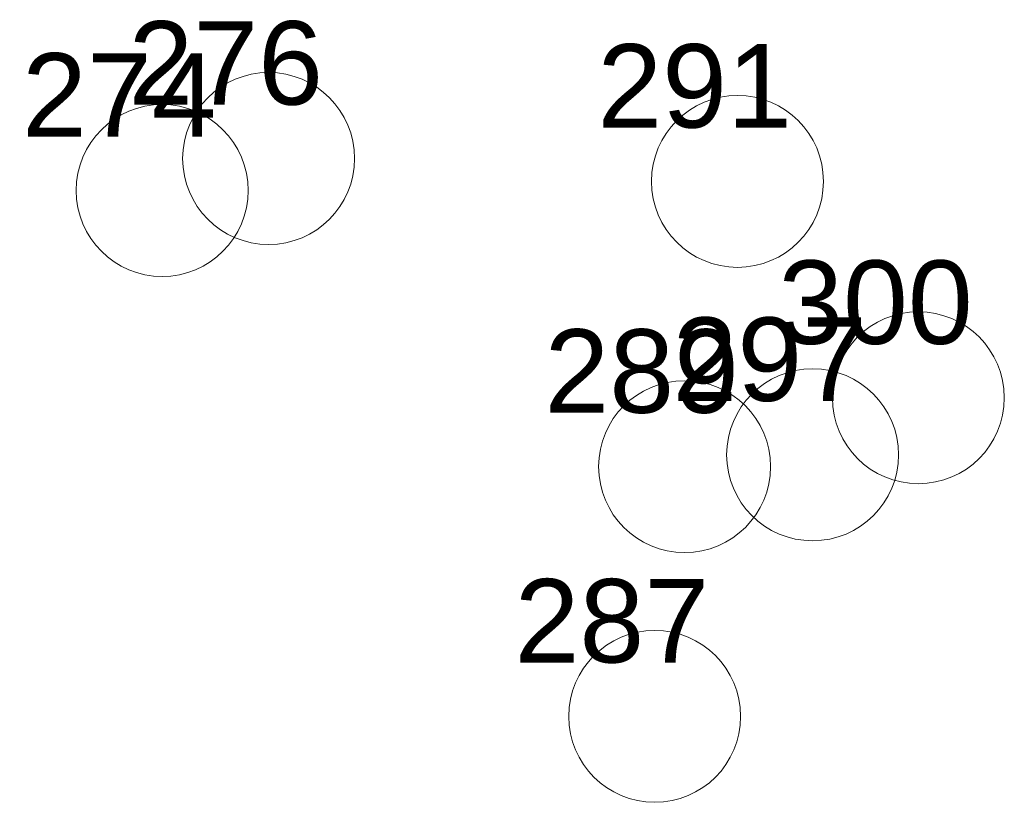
# Model space of a CAD drawing. Header units: metres. Extents: x 179483 to 180084, y 582739 to 582904.
# Tile 182 of 205: x 179790 to 179804, y 582844 to 582855. Entities that reach past the tile are written whole.
import ezdxf

# ---------------------------------------------------------------- set-up
doc = ezdxf.new("R2010")
doc.units = ezdxf.units.M
doc.layers.get('0').update_dxf_attribs({"linetype": 'CONTINUOUS', "lineweight": 9})
doc.layers.add('TA - VERDACHT OBJECT BENADERD', color=3, linetype='CONTINUOUS')
doc.styles.get("Standard").update_dxf_attribs({"font": 'arial.ttf'})

# ---------------------------------------------------------------- blocks, each defined once
blk = doc.blocks.new('Object')
at = {"lineweight": 20}
blk.add_circle((0, 0), 1.235802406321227, dxfattribs=at)
at = {"color": 7}
blk.add_attdef('1', (-2.480302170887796, 0.7741065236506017), '', height=1.2, dxfattribs=at)

msp = doc.modelspace()

# ---------------------------------------------------------------- block references
at = {"layer": 'TA - VERDACHT OBJECT BENADERD', "linetype": 'ByBlock'}
for p, values in [((179793.13, 582852.98), {'1': ' 276'}), ((179799.87, 582852.65), {'1': ' 291'}), ((179791.6, 582852.52), {'1': ' 274'}), ((179802.47, 582849.54), {'1': ' 300'}), ((179800.95, 582848.72), {'1': ' 297'}), ((179799.11, 582848.55), {'1': ' 289'}), ((179798.68, 582844.96), {'1': ' 287'})]:
    msp.add_blockref('Object', p, dxfattribs=at).add_auto_attribs(values)

doc.saveas('drawing.dxf')
